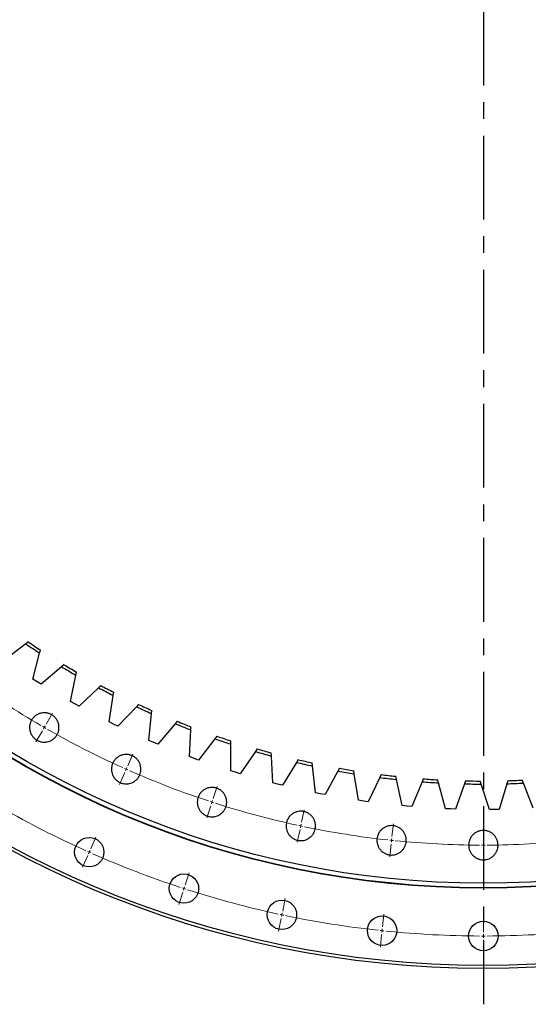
# Model space of a CAD drawing. Header units: millimetres. Extents: x -18 to 14774, y 15943 to 25639.
# Tile 2 of 20: x 2908 to 3583, y 17202 to 18507. Entities that reach past the tile are written whole.
import ezdxf

# ---------------------------------------------------------------- set-up
doc = ezdxf.new("R2010")
doc.units = ezdxf.units.MM
doc.header["$LTSCALE"] = 50
doc.linetypes.add('CENTER', pattern=[10.16, 6.35, -1.27, 1.27, -1.27])

msp = doc.modelspace()

# ---------------------------------------------------------------- linework, layer by layer
at = {"linetype": 'CENTER', "ltscale": 0.35}
msp.add_line((3523.2, 19953.7), (3523.2, 17201.5), dxfattribs=at)
at = {"color": 7, "linetype": 'Continuous', "lineweight": 25}
for p, q in [((2919.6, 17682.1), (2916.2, 17679.5)), ((2916.2, 17679.5), (2888.1, 17657.7)), ((2925.6, 17632.9), (2934.6, 17667.4)), ((2934.6, 17667.4), (2935.7, 17671.4)), ((2963.7, 17649.2), (2936.7, 17626)), ((2966.9, 17652), (2963.7, 17649.2)), ((2982.7, 17638), (2983.5, 17642.2)), ((2931.1, 17629.4), (2925.6, 17632.9)), ((2936.7, 17626), (2931.1, 17629.4)), ((2975.4, 17603.2), (2982.7, 17638)), ((3012.6, 17621.4), (2986.9, 17596.8)), ((3015.7, 17624.3), (3012.6, 17621.4)), ((3032.2, 17611.2), (3032.8, 17615.4)), ((2981.1, 17600), (2975.4, 17603.2)), ((3026.7, 17576.1), (3032.2, 17611.2)), ((2986.9, 17596.8), (2981.1, 17600)), ((3062.9, 17596.2), (3038.5, 17570.3)), ((3065.8, 17599.3), (3062.9, 17596.2)), ((3083, 17587.1), (3083.4, 17591.2)), ((3032.6, 17573.1), (3026.7, 17576.1)), ((3079.4, 17551.6), (3083, 17587.1)), ((3117.2, 17576.9), (3114.5, 17573.6)), ((3038.5, 17570.3), (3032.6, 17573.1)), ((3114.5, 17573.6), (3091.4, 17546.5)), ((3133.3, 17530), (3135, 17565.5)), ((3135, 17565.5), (3135.2, 17569.7)), ((3085.4, 17549), (3079.4, 17551.6)), ((3167.1, 17553.8), (3145.5, 17525.5)), ((3169.7, 17557.1), (3167.1, 17553.8)), ((3188, 17546.7), (3188, 17551)), ((3091.4, 17546.5), (3085.4, 17549)), ((3188.2, 17511.1), (3188, 17546.7)), ((3223.1, 17540.2), (3220.8, 17536.7)), ((3139.4, 17527.7), (3133.3, 17530)), ((3145.5, 17525.5), (3139.4, 17527.7)), ((3220.8, 17536.7), (3200.7, 17507.3)), ((3242, 17530.7), (3241.8, 17534.9)), ((3244, 17495.2), (3242, 17530.7)), ((3277.4, 17526), (3275.2, 17522.4)), ((3194.4, 17509.2), (3188.2, 17511.1)), ((3275.2, 17522.4), (3256.6, 17492)), ((3296.7, 17517.6), (3296.3, 17521.7)), ((3300.5, 17482.2), (3296.7, 17517.6)), ((3330.3, 17510.9), (3313.4, 17479.6)), ((3332.3, 17514.6), (3330.3, 17510.9)), ((3352, 17507.2), (3351.4, 17511.4)), ((3200.7, 17507.3), (3194.4, 17509.2)), ((3357.7, 17472.1), (3352, 17507.2)), ((3385.9, 17502.4), (3370.6, 17470.2)), ((3387.7, 17506.2), (3385.9, 17502.4)), ((3407.8, 17499.8), (3406.9, 17503.9)), ((3415.3, 17465), (3407.8, 17499.8)), ((3443.5, 17500.6), (3441.9, 17496.7)), ((3463.9, 17495.2), (3462.8, 17499.3)), ((3499.6, 17497.9), (3498.1, 17493.9)), ((3520.2, 17493.6), (3518.9, 17497.6)), ((3555.6, 17498.1), (3554.4, 17494.1)), ((3576.5, 17494.9), (3574.9, 17498.9)), ((3250.3, 17493.5), (3244, 17495.2)), ((3256.6, 17492), (3250.3, 17493.5)), ((3441.9, 17496.7), (3428.3, 17463.8)), ((3473.2, 17460.9), (3463.9, 17495.2)), ((3498.1, 17493.9), (3486.2, 17460.4)), ((3531.2, 17459.8), (3520.2, 17493.6)), ((3554.4, 17494.1), (3544.3, 17459.9)), ((3589.2, 17461.7), (3576.5, 17494.9)), ((3306.9, 17480.8), (3300.5, 17482.2)), ((3313.4, 17479.6), (3306.9, 17480.8)), ((3364.1, 17471.1), (3357.7, 17472.1)), ((3370.6, 17470.2), (3364.1, 17471.1)), ((3421.8, 17464.3), (3415.3, 17465)), ((3428.3, 17463.8), (3421.8, 17464.3)), ((3479.7, 17460.6), (3473.2, 17460.9)), ((3486.2, 17460.4), (3479.7, 17460.6)), ((3537.8, 17459.8), (3531.2, 17459.8)), ((3544.3, 17459.9), (3537.8, 17459.8))]:
    msp.add_line(p, q, dxfattribs=at)
at = {"color": 0, "linetype": 'Continuous', "lineweight": 18}
for p, q in [((2943.2, 17573), (2951.7, 17587.8)), ((2938.2, 17564.4), (2929.7, 17549.6)), ((2940.7, 17568.7), (2939.5, 17566.5)), ((2940.7, 17568.7), (2942, 17570.9)), ((3051.4, 17517.9), (3058.3, 17533.4)), ((3049.4, 17513.3), (3048.4, 17511.1)), ((3049.4, 17513.3), (3050.4, 17515.6)), ((3047.4, 17508.8), (3040.4, 17493.2)), ((3164.8, 17474.4), (3170, 17490.6)), ((3163.2, 17469.6), (3164, 17472)), ((3161.7, 17464.9), (3156.4, 17448.7)), ((3163.2, 17469.6), (3162.5, 17467.3)), ((3282.1, 17443), (3285.6, 17459.6)), ((3280, 17433.2), (3276.4, 17416.6)), ((3281, 17438.1), (3280.5, 17435.6)), ((3281, 17438.1), (3281.5, 17440.5)), ((3402, 17424), (3403.8, 17440.9)), ((3523.2, 17417.6), (3523.2, 17434.6)), ((3002.4, 17407.8), (3009.3, 17423.4)), ((3401.5, 17419), (3401.7, 17421.5)), ((3400.9, 17414), (3399.2, 17397.1)), ((3401.5, 17419), (3401.2, 17416.5)), ((3523.2, 17412.6), (3523.2, 17415.1)), ((3523.2, 17412.6), (3523.2, 17410.1)), ((3523.2, 17407.6), (3523.2, 17390.6)), ((2998.3, 17398.7), (2991.4, 17383.2)), ((3000.4, 17403.3), (2999.4, 17401)), ((3000.4, 17403.3), (3001.4, 17405.5)), ((3127.5, 17359.8), (3132.8, 17376)), ((3126, 17355), (3125.2, 17352.7)), ((3126, 17355), (3126.8, 17357.4)), ((3124.5, 17350.3), (3119.2, 17334.1)), ((3257, 17325.1), (3260.5, 17341.7)), ((3254.9, 17315.3), (3251.4, 17298.7)), ((3256, 17320.2), (3255.4, 17317.8)), ((3256, 17320.2), (3256.5, 17322.7)), ((3389.4, 17304.1), (3391.2, 17321)), ((3523.2, 17297.1), (3523.2, 17314.1)), ((3388.3, 17294.2), (3386.6, 17277.3)), ((3388.9, 17299.2), (3388.6, 17296.7)), ((3388.9, 17299.2), (3389.1, 17301.7)), ((3523.2, 17292.1), (3523.2, 17294.6)), ((3523.2, 17292.1), (3523.2, 17289.6)), ((3523.2, 17287.1), (3523.2, 17270.1))]:
    msp.add_line(p, q, dxfattribs=at)
at = {"color": 7, "linetype": 'Continuous', "lineweight": 25}
for centre, radius in [((3523.2, 18577.6), 1328.5), ((3523.2, 18577.6), 1324.5), ((3523.2, 18577.6), 1222), ((3523.2, 18577.6), 1221.5), ((3523.2, 18577.6), 1215.5), ((3000.4, 17403.3), 19.5), ((3126, 17355), 19.5), ((3256, 17320.2), 19.5), ((3388.9, 17299.2), 19.5), ((3523.2, 17292.1), 19.5)]:
    msp.add_circle(centre, radius, dxfattribs=at)
for radius, start, end in [(1080, 236.0161, 237.0417), (1084, 235.9463, 237.1115), (1084, 238.9215, 240.0867), (1080, 238.9913, 240.0169), (1084, 241.8967, 243.0619), (1080, 241.9665, 242.9921), (1084, 244.8719, 246.0372), (1080, 244.9417, 245.9674), (1080, 247.9169, 248.9426), (1084, 247.8471, 249.0124), (1084, 250.8223, 251.9876), (1080, 250.8922, 251.9178), (1080, 253.8674, 254.893), (1084, 253.7976, 254.9628), (1080, 256.8426, 257.8682), (1084, 256.7728, 257.938), (1084, 259.748, 260.9132), (1080, 259.8178, 260.8434), (1084, 262.7232, 263.8884), (1080, 262.793, 263.8186), (1080, 265.7682, 266.7938), (1080, 268.7434, 269.769), (1080, 271.7186, 272.7442), (1084, 265.6984, 266.8636), (1084, 268.6736, 269.8388), (1084, 271.6488, 272.814)]:
    msp.add_arc((3523.2, 18577.6), radius, start, end, dxfattribs=at)
at = {"color": 0, "linetype": 'Continuous', "lineweight": 18}
for radius, start, end in [(1165, 234.2459, 239.7541), (1165, 239.877, 240), (1165, 240, 240.123), (1165, 240.2459, 245.7541), (1165, 245.877, 246), (1165, 246, 246.123), (1165, 246.2459, 251.7541), (1285.5, 240.2229, 245.7771), (1165, 251.877, 252), (1165, 252, 252.123), (1165, 252.2459, 257.7541), (1165, 257.877, 258), (1165, 258, 258.123), (1165, 258.2459, 263.7541), (1165, 263.877, 264), (1165, 264, 264.123), (1165, 264.2459, 269.7541), (1165, 269.877, 270), (1165, 270, 270.123), (1165, 270.2459, 275.7541), (1285.5, 245.8886, 246), (1285.5, 246, 246.1114), (1285.5, 246.2229, 251.7771), (1285.5, 251.8886, 252), (1285.5, 252, 252.1114), (1285.5, 252.2229, 257.7771), (1285.5, 257.8886, 258), (1285.5, 258, 258.1114), (1285.5, 258.2229, 263.7771), (1285.5, 263.8886, 264), (1285.5, 264, 264.1114), (1285.5, 264.2229, 269.7771), (1285.5, 269.8886, 270), (1285.5, 270, 270.1114), (1285.5, 270.2229, 275.7771)]:
    msp.add_arc((3523.2, 18577.6), radius, start, end, dxfattribs=at)
at = {"color": 7, "linetype": 'Continuous', "lineweight": 25}
for points, knots in [([(2927, 17554.9), (2926, 17555.8), (2925.2, 17556.8), (2924.2, 17558.4), (2923.8, 17558.9), (2923.2, 17560.1), (2923, 17560.7), (2922.2, 17562.4), (2921.9, 17563.6), (2921.5, 17565.5), (2921.4, 17566.2), (2921.3, 17567.4), (2921.2, 17568.1), (2921.2, 17570), (2921.4, 17571.2), (2921.7, 17573.1), (2921.9, 17573.8), (2922.3, 17575), (2922.7, 17576.2), (2923.2, 17577.3), (2923.7, 17578.2), (2923.8, 17578.4), (2924.2, 17579), (2924.3, 17579.3), (2925.2, 17580.6), (2926, 17581.6), (2927.4, 17582.9), (2927.9, 17583.4), (2928.9, 17584.2), (2929.4, 17584.6), (2931, 17585.6), (2932.1, 17586.2), (2933.9, 17587), (2934.5, 17587.2), (2935.7, 17587.5), (2936.3, 17587.7), (2938.2, 17588.1), (2939.4, 17588.2), (2941.4, 17588.2), (2942, 17588.2), (2943.3, 17588), (2943.9, 17588), (2945.2, 17587.7), (2945.8, 17587.6), (2947, 17587.2), (2947.6, 17587), (2949.4, 17586.2), (2950.5, 17585.6), (2952.1, 17584.6), (2952.6, 17584.2), (2953.6, 17583.4), (2954.1, 17582.9), (2955.4, 17581.6), (2956.2, 17580.6), (2957.3, 17579), (2957.6, 17578.5), (2958.2, 17577.3), (2958.8, 17576.2), (2959.2, 17575), (2959.6, 17573.8), (2959.7, 17573.1), (2960.1, 17571.3), (2960.2, 17570), (2960.2, 17568.1), (2960.2, 17567.4), (2960.1, 17566.5), (2960.1, 17566.2), (2960, 17565.5), (2959.9, 17565.2), (2959.6, 17563.7), (2959.3, 17562.4), (2958.5, 17560.7), (2958.2, 17560.1), (2957.6, 17559), (2957.3, 17558.4), (2956.3, 17556.8), (2955.5, 17555.8), (2954.1, 17554.5), (2953.6, 17554), (2952.6, 17553.2), (2952.1, 17552.9), (2951.1, 17552.1), (2950.5, 17551.8), (2949.4, 17551.2), (2948.8, 17550.9), (2947, 17550.2), (2945.8, 17549.8), (2943.9, 17549.5), (2943.3, 17549.4), (2942, 17549.2), (2941.4, 17549.2), (2939.5, 17549.2), (2938.2, 17549.3), (2936.3, 17549.7), (2935.7, 17549.9), (2934.5, 17550.2), (2933.9, 17550.4), (2932.7, 17550.9), (2932.1, 17551.2), (2931, 17551.8), (2930.5, 17552.1), (2928.9, 17553.2), (2927.9, 17554), (2927, 17554.9)], [0, 0, 0, 0, 0.03125, 0.03125, 0.046875, 0.046875, 0.0625, 0.0625, 0.09375, 0.09375, 0.109375, 0.109375, 0.125, 0.125, 0.15625, 0.15625, 0.171875, 0.171875, 0.1875, 0.203125, 0.203125, 0.210938, 0.210938, 0.21875, 0.21875, 0.25, 0.25, 0.265625, 0.265625, 0.28125, 0.28125, 0.3125, 0.3125, 0.328125, 0.328125, 0.34375, 0.34375, 0.375, 0.375, 0.390625, 0.390625, 0.40625, 0.40625, 0.421875, 0.421875, 0.4375, 0.4375, 0.46875, 0.46875, 0.484375, 0.484375, 0.5, 0.5, 0.53125, 0.53125, 0.546875, 0.546875, 0.5625, 0.578125, 0.578125, 0.59375, 0.59375, 0.625, 0.625, 0.640625, 0.640625, 0.648438, 0.648438, 0.65625, 0.65625, 0.6875, 0.6875, 0.703125, 0.703125, 0.71875, 0.71875, 0.75, 0.75, 0.765625, 0.765625, 0.78125, 0.78125, 0.796875, 0.796875, 0.8125, 0.8125, 0.84375, 0.84375, 0.859375, 0.859375, 0.875, 0.875, 0.90625, 0.90625, 0.921875, 0.921875, 0.9375, 0.9375, 0.953125, 0.953125, 0.96875, 0.96875, 1, 1, 1, 1]), ([(3035.6, 17499.6), (3034.7, 17500.5), (3033.9, 17501.4), (3032.8, 17503), (3032.5, 17503.6), (3031.9, 17504.7), (3031.6, 17505.3), (3030.9, 17507.1), (3030.5, 17508.3), (3030.1, 17510.2), (3030, 17510.8), (3029.9, 17512.1), (3029.9, 17512.7), (3029.9, 17514.6), (3030, 17515.9), (3030.4, 17517.8), (3030.5, 17518.4), (3030.9, 17519.6), (3031.3, 17520.8), (3031.9, 17522), (3032.3, 17522.8), (3032.5, 17523.1), (3032.8, 17523.6), (3033, 17523.9), (3033.9, 17525.2), (3034.7, 17526.2), (3036, 17527.6), (3036.5, 17528), (3037.5, 17528.8), (3038, 17529.2), (3039.6, 17530.3), (3040.7, 17530.9), (3042.5, 17531.6), (3043.1, 17531.8), (3044.3, 17532.2), (3045, 17532.3), (3046.8, 17532.7), (3048.1, 17532.8), (3050, 17532.8), (3050.7, 17532.8), (3051.9, 17532.7), (3052.6, 17532.6), (3053.8, 17532.3), (3054.4, 17532.2), (3055.6, 17531.8), (3056.3, 17531.6), (3058, 17530.9), (3059.2, 17530.3), (3060.7, 17529.2), (3061.3, 17528.8), (3062.3, 17528), (3062.7, 17527.6), (3064.1, 17526.2), (3064.9, 17525.3), (3066, 17523.7), (3066.3, 17523.1), (3066.9, 17522), (3067.4, 17520.8), (3067.9, 17519.6), (3068.2, 17518.4), (3068.4, 17517.8), (3068.8, 17515.9), (3068.9, 17514.6), (3068.9, 17512.7), (3068.9, 17512.1), (3068.8, 17511.1), (3068.7, 17510.8), (3068.6, 17510.2), (3068.6, 17509.9), (3068.3, 17508.3), (3067.9, 17507.1), (3067.2, 17505.3), (3066.9, 17504.7), (3066.3, 17503.6), (3066, 17503), (3064.9, 17501.5), (3064.1, 17500.5), (3062.7, 17499.1), (3062.3, 17498.7), (3061.3, 17497.9), (3060.8, 17497.5), (3059.7, 17496.8), (3059.2, 17496.5), (3058, 17495.9), (3057.5, 17495.6), (3055.7, 17494.8), (3054.5, 17494.5), (3052.6, 17494.1), (3052, 17494), (3050.7, 17493.9), (3050, 17493.8), (3048.1, 17493.8), (3046.9, 17494), (3045, 17494.3), (3044.4, 17494.5), (3043.1, 17494.9), (3042.5, 17495.1), (3041.4, 17495.6), (3040.8, 17495.8), (3039.7, 17496.4), (3039.1, 17496.8), (3037.5, 17497.8), (3036.5, 17498.6), (3035.6, 17499.6)], [0, 0, 0, 0, 0.03125, 0.03125, 0.046875, 0.046875, 0.0625, 0.0625, 0.09375, 0.09375, 0.109375, 0.109375, 0.125, 0.125, 0.15625, 0.15625, 0.171875, 0.171875, 0.1875, 0.203125, 0.203125, 0.210938, 0.210938, 0.21875, 0.21875, 0.25, 0.25, 0.265625, 0.265625, 0.28125, 0.28125, 0.3125, 0.3125, 0.328125, 0.328125, 0.34375, 0.34375, 0.375, 0.375, 0.390625, 0.390625, 0.40625, 0.40625, 0.421875, 0.421875, 0.4375, 0.4375, 0.46875, 0.46875, 0.484375, 0.484375, 0.5, 0.5, 0.53125, 0.53125, 0.546875, 0.546875, 0.5625, 0.578125, 0.578125, 0.59375, 0.59375, 0.625, 0.625, 0.640625, 0.640625, 0.648438, 0.648438, 0.65625, 0.65625, 0.6875, 0.6875, 0.703125, 0.703125, 0.71875, 0.71875, 0.75, 0.75, 0.765625, 0.765625, 0.78125, 0.78125, 0.796875, 0.796875, 0.8125, 0.8125, 0.84375, 0.84375, 0.859375, 0.859375, 0.875, 0.875, 0.90625, 0.90625, 0.921875, 0.921875, 0.9375, 0.9375, 0.953125, 0.953125, 0.96875, 0.96875, 1, 1, 1, 1]), ([(3149.4, 17455.9), (3148.5, 17456.8), (3147.7, 17457.7), (3146.7, 17459.3), (3146.3, 17459.9), (3145.7, 17461), (3145.5, 17461.6), (3144.7, 17463.4), (3144.4, 17464.6), (3144, 17466.5), (3143.9, 17467.1), (3143.8, 17468.4), (3143.7, 17469), (3143.7, 17470.9), (3143.9, 17472.2), (3144.2, 17474.1), (3144.4, 17474.7), (3144.8, 17475.9), (3145.2, 17477.1), (3145.7, 17478.3), (3146.2, 17479.1), (3146.3, 17479.4), (3146.7, 17479.9), (3146.8, 17480.2), (3147.7, 17481.5), (3148.5, 17482.5), (3149.9, 17483.9), (3150.4, 17484.3), (3151.4, 17485.1), (3151.9, 17485.5), (3153.5, 17486.6), (3154.6, 17487.2), (3156.4, 17487.9), (3157, 17488.1), (3158.2, 17488.5), (3158.8, 17488.6), (3160.7, 17489), (3161.9, 17489.1), (3163.9, 17489.1), (3164.5, 17489.1), (3165.8, 17489), (3166.4, 17488.9), (3167.7, 17488.6), (3168.3, 17488.5), (3169.5, 17488.1), (3170.1, 17487.9), (3171.9, 17487.2), (3173, 17486.6), (3174.6, 17485.5), (3175.1, 17485.1), (3176.1, 17484.3), (3176.6, 17483.9), (3177.9, 17482.5), (3178.7, 17481.6), (3179.8, 17480), (3180.1, 17479.4), (3180.7, 17478.3), (3181.3, 17477.1), (3181.7, 17475.9), (3182.1, 17474.7), (3182.2, 17474.1), (3182.6, 17472.2), (3182.7, 17470.9), (3182.7, 17469), (3182.7, 17468.4), (3182.6, 17467.4), (3182.6, 17467.1), (3182.5, 17466.5), (3182.4, 17466.2), (3182.1, 17464.6), (3181.7, 17463.4), (3181, 17461.6), (3180.7, 17461), (3180.1, 17459.9), (3179.8, 17459.3), (3178.8, 17457.8), (3177.9, 17456.8), (3176.6, 17455.4), (3176.1, 17455), (3175.1, 17454.2), (3174.6, 17453.8), (3173.6, 17453.1), (3173, 17452.8), (3171.9, 17452.2), (3171.3, 17451.9), (3169.5, 17451.1), (3168.3, 17450.8), (3166.4, 17450.4), (3165.8, 17450.3), (3164.5, 17450.2), (3163.9, 17450.1), (3162, 17450.1), (3160.7, 17450.3), (3158.8, 17450.6), (3158.2, 17450.8), (3157, 17451.2), (3156.4, 17451.4), (3155.2, 17451.9), (3154.6, 17452.1), (3153.5, 17452.7), (3153, 17453.1), (3151.3, 17454.1), (3150.4, 17454.9), (3149.4, 17455.9)], [0, 0, 0, 0, 0.03125, 0.03125, 0.046875, 0.046875, 0.0625, 0.0625, 0.09375, 0.09375, 0.109375, 0.109375, 0.125, 0.125, 0.15625, 0.15625, 0.171875, 0.171875, 0.1875, 0.203125, 0.203125, 0.210938, 0.210938, 0.21875, 0.21875, 0.25, 0.25, 0.265625, 0.265625, 0.28125, 0.28125, 0.3125, 0.3125, 0.328125, 0.328125, 0.34375, 0.34375, 0.375, 0.375, 0.390625, 0.390625, 0.40625, 0.40625, 0.421875, 0.421875, 0.4375, 0.4375, 0.46875, 0.46875, 0.484375, 0.484375, 0.5, 0.5, 0.53125, 0.53125, 0.546875, 0.546875, 0.5625, 0.578125, 0.578125, 0.59375, 0.59375, 0.625, 0.625, 0.640625, 0.640625, 0.648438, 0.648438, 0.65625, 0.65625, 0.6875, 0.6875, 0.703125, 0.703125, 0.71875, 0.71875, 0.75, 0.75, 0.765625, 0.765625, 0.78125, 0.78125, 0.796875, 0.796875, 0.8125, 0.8125, 0.84375, 0.84375, 0.859375, 0.859375, 0.875, 0.875, 0.90625, 0.90625, 0.921875, 0.921875, 0.9375, 0.9375, 0.953125, 0.953125, 0.96875, 0.96875, 1, 1, 1, 1]), ([(3267.2, 17424.3), (3266.3, 17425.2), (3265.5, 17426.2), (3264.5, 17427.8), (3264.1, 17428.3), (3263.5, 17429.4), (3263.2, 17430), (3262.5, 17431.8), (3262.1, 17433), (3261.8, 17434.9), (3261.7, 17435.5), (3261.6, 17436.8), (3261.5, 17437.4), (3261.5, 17439.4), (3261.6, 17440.6), (3262, 17442.5), (3262.2, 17443.1), (3262.5, 17444.4), (3263, 17445.6), (3263.5, 17446.7), (3264, 17447.5), (3264.1, 17447.8), (3264.5, 17448.4), (3264.6, 17448.6), (3265.5, 17450), (3266.3, 17451), (3267.7, 17452.3), (3268.1, 17452.7), (3269.1, 17453.6), (3269.7, 17453.9), (3271.2, 17455), (3272.4, 17455.6), (3274.1, 17456.3), (3274.7, 17456.6), (3276, 17456.9), (3276.6, 17457.1), (3278.5, 17457.5), (3279.7, 17457.6), (3281.7, 17457.6), (3282.3, 17457.5), (3283.6, 17457.4), (3284.2, 17457.3), (3285.4, 17457.1), (3286.1, 17456.9), (3287.3, 17456.6), (3287.9, 17456.3), (3289.7, 17455.6), (3290.8, 17455), (3292.4, 17453.9), (3292.9, 17453.6), (3293.9, 17452.8), (3294.4, 17452.3), (3295.7, 17451), (3296.5, 17450), (3297.6, 17448.4), (3297.9, 17447.8), (3298.5, 17446.7), (3299.1, 17445.6), (3299.5, 17444.4), (3299.9, 17443.1), (3300, 17442.5), (3300.4, 17440.6), (3300.5, 17439.4), (3300.5, 17437.5), (3300.5, 17436.8), (3300.4, 17435.9), (3300.4, 17435.5), (3300.3, 17434.9), (3300.2, 17434.6), (3299.9, 17433), (3299.5, 17431.8), (3298.8, 17430), (3298.5, 17429.5), (3297.9, 17428.3), (3297.6, 17427.8), (3296.5, 17426.2), (3295.7, 17425.2), (3294.4, 17423.9), (3293.9, 17423.4), (3292.9, 17422.6), (3292.4, 17422.2), (3291.3, 17421.5), (3290.8, 17421.2), (3289.7, 17420.6), (3289.1, 17420.3), (3287.3, 17419.6), (3286.1, 17419.2), (3284.2, 17418.8), (3283.6, 17418.7), (3282.3, 17418.6), (3281.7, 17418.6), (3279.8, 17418.6), (3278.5, 17418.7), (3276.6, 17419.1), (3276, 17419.2), (3274.8, 17419.6), (3274.2, 17419.8), (3273, 17420.3), (3272.4, 17420.6), (3271.3, 17421.2), (3270.7, 17421.5), (3269.1, 17422.6), (3268.1, 17423.4), (3267.2, 17424.3)], [0, 0, 0, 0, 0.03125, 0.03125, 0.046875, 0.046875, 0.0625, 0.0625, 0.09375, 0.09375, 0.109375, 0.109375, 0.125, 0.125, 0.15625, 0.15625, 0.171875, 0.171875, 0.1875, 0.203125, 0.203125, 0.210937, 0.210937, 0.21875, 0.21875, 0.25, 0.25, 0.265625, 0.265625, 0.28125, 0.28125, 0.3125, 0.3125, 0.328125, 0.328125, 0.34375, 0.34375, 0.375, 0.375, 0.390625, 0.390625, 0.40625, 0.40625, 0.421875, 0.421875, 0.4375, 0.4375, 0.46875, 0.46875, 0.484375, 0.484375, 0.5, 0.5, 0.53125, 0.53125, 0.546875, 0.546875, 0.5625, 0.578125, 0.578125, 0.59375, 0.59375, 0.625, 0.625, 0.640625, 0.640625, 0.648437, 0.648437, 0.65625, 0.65625, 0.6875, 0.6875, 0.703125, 0.703125, 0.71875, 0.71875, 0.75, 0.75, 0.765625, 0.765625, 0.78125, 0.78125, 0.796875, 0.796875, 0.8125, 0.8125, 0.84375, 0.84375, 0.859375, 0.859375, 0.875, 0.875, 0.90625, 0.90625, 0.921875, 0.921875, 0.9375, 0.9375, 0.953125, 0.953125, 0.96875, 0.96875, 1, 1, 1, 1]), ([(3387.7, 17405.2), (3386.8, 17406.1), (3386, 17407.1), (3384.9, 17408.7), (3384.6, 17409.2), (3384, 17410.4), (3383.7, 17411), (3383, 17412.7), (3382.6, 17413.9), (3382.2, 17415.8), (3382.1, 17416.5), (3382, 17417.7), (3382, 17418.4), (3382, 17420.3), (3382.1, 17421.5), (3382.5, 17423.4), (3382.6, 17424.1), (3383, 17425.3), (3383.4, 17426.5), (3384, 17427.6), (3384.4, 17428.5), (3384.6, 17428.7), (3384.9, 17429.3), (3385.1, 17429.6), (3386, 17430.9), (3386.8, 17431.9), (3388.1, 17433.2), (3388.6, 17433.7), (3389.6, 17434.5), (3390.1, 17434.9), (3391.7, 17435.9), (3392.8, 17436.5), (3394.6, 17437.3), (3395.2, 17437.5), (3396.4, 17437.8), (3397, 17438), (3398.9, 17438.4), (3400.2, 17438.5), (3402.1, 17438.5), (3402.7, 17438.5), (3404, 17438.3), (3404.6, 17438.3), (3405.9, 17438), (3406.5, 17437.9), (3407.7, 17437.5), (3408.3, 17437.3), (3410.1, 17436.5), (3411.2, 17435.9), (3412.8, 17434.9), (3413.3, 17434.5), (3414.3, 17433.7), (3414.8, 17433.2), (3416.1, 17431.9), (3417, 17430.9), (3418, 17429.3), (3418.4, 17428.8), (3419, 17427.6), (3419.5, 17426.5), (3419.9, 17425.3), (3420.3, 17424.1), (3420.5, 17423.4), (3420.8, 17421.6), (3421, 17420.3), (3421, 17418.4), (3420.9, 17417.7), (3420.8, 17416.8), (3420.8, 17416.5), (3420.7, 17415.8), (3420.7, 17415.5), (3420.3, 17414), (3420, 17412.7), (3419.2, 17411), (3419, 17410.4), (3418.4, 17409.3), (3418, 17408.7), (3417, 17407.1), (3416.2, 17406.1), (3414.8, 17404.8), (3414.3, 17404.3), (3413.4, 17403.5), (3412.8, 17403.2), (3411.8, 17402.4), (3411.2, 17402.1), (3410.1, 17401.5), (3409.5, 17401.2), (3407.8, 17400.5), (3406.5, 17400.1), (3404.7, 17399.8), (3404, 17399.7), (3402.8, 17399.5), (3402.1, 17399.5), (3400.2, 17399.5), (3398.9, 17399.6), (3397.1, 17400), (3396.4, 17400.2), (3395.2, 17400.5), (3394.6, 17400.7), (3393.4, 17401.2), (3392.9, 17401.5), (3391.7, 17402.1), (3391.2, 17402.4), (3389.6, 17403.5), (3388.6, 17404.3), (3387.7, 17405.2)], [0, 0, 0, 0, 0.03125, 0.03125, 0.046875, 0.046875, 0.0625, 0.0625, 0.09375, 0.09375, 0.109375, 0.109375, 0.125, 0.125, 0.15625, 0.15625, 0.171875, 0.171875, 0.1875, 0.203125, 0.203125, 0.210937, 0.210937, 0.21875, 0.21875, 0.25, 0.25, 0.265625, 0.265625, 0.28125, 0.28125, 0.3125, 0.3125, 0.328125, 0.328125, 0.34375, 0.34375, 0.375, 0.375, 0.390625, 0.390625, 0.40625, 0.40625, 0.421875, 0.421875, 0.4375, 0.4375, 0.46875, 0.46875, 0.484375, 0.484375, 0.5, 0.5, 0.53125, 0.53125, 0.546875, 0.546875, 0.5625, 0.578125, 0.578125, 0.59375, 0.59375, 0.625, 0.625, 0.640625, 0.640625, 0.648437, 0.648437, 0.65625, 0.65625, 0.6875, 0.6875, 0.703125, 0.703125, 0.71875, 0.71875, 0.75, 0.75, 0.765625, 0.765625, 0.78125, 0.78125, 0.796875, 0.796875, 0.8125, 0.8125, 0.84375, 0.84375, 0.859375, 0.859375, 0.875, 0.875, 0.90625, 0.90625, 0.921875, 0.921875, 0.9375, 0.9375, 0.953125, 0.953125, 0.96875, 0.96875, 1, 1, 1, 1]), ([(3509.5, 17398.8), (3508.5, 17399.7), (3507.7, 17400.7), (3506.7, 17402.3), (3506.3, 17402.9), (3505.7, 17404), (3505.5, 17404.6), (3504.7, 17406.3), (3504.4, 17407.6), (3504, 17409.4), (3503.9, 17410.1), (3503.8, 17411.3), (3503.7, 17412), (3503.7, 17413.9), (3503.9, 17415.2), (3504.2, 17417), (3504.4, 17417.7), (3504.8, 17418.9), (3505.2, 17420.1), (3505.7, 17421.2), (3506.2, 17422.1), (3506.3, 17422.4), (3506.7, 17422.9), (3506.8, 17423.2), (3507.7, 17424.5), (3508.5, 17425.5), (3509.9, 17426.9), (3510.4, 17427.3), (3511.4, 17428.1), (3511.9, 17428.5), (3513.5, 17429.5), (3514.6, 17430.1), (3516.4, 17430.9), (3517, 17431.1), (3518.2, 17431.5), (3518.8, 17431.6), (3520.7, 17432), (3521.9, 17432.1), (3523.9, 17432.1), (3524.5, 17432.1), (3525.8, 17432), (3526.4, 17431.9), (3527.7, 17431.6), (3528.3, 17431.5), (3529.5, 17431.1), (3530.1, 17430.9), (3531.9, 17430.2), (3533, 17429.6), (3534.6, 17428.5), (3535.1, 17428.1), (3536.1, 17427.3), (3536.6, 17426.9), (3537.9, 17425.5), (3538.7, 17424.5), (3539.8, 17422.9), (3540.1, 17422.4), (3540.7, 17421.3), (3541.3, 17420.1), (3541.7, 17418.9), (3542.1, 17417.7), (3542.2, 17417.1), (3542.6, 17415.2), (3542.7, 17413.9), (3542.7, 17412), (3542.7, 17411.4), (3542.6, 17410.4), (3542.6, 17410.1), (3542.5, 17409.5), (3542.4, 17409.1), (3542.1, 17407.6), (3541.8, 17406.4), (3541, 17404.6), (3540.7, 17404), (3540.1, 17402.9), (3539.8, 17402.3), (3538.8, 17400.7), (3538, 17399.8), (3536.6, 17398.4), (3536.1, 17398), (3535.1, 17397.2), (3534.6, 17396.8), (3533.6, 17396.1), (3533, 17395.7), (3531.9, 17395.1), (3531.3, 17394.9), (3529.5, 17394.1), (3528.3, 17393.8), (3526.4, 17393.4), (3525.8, 17393.3), (3524.5, 17393.2), (3523.9, 17393.1), (3522, 17393.1), (3520.7, 17393.2), (3518.8, 17393.6), (3518.2, 17393.8), (3517, 17394.1), (3516.4, 17394.4), (3515.2, 17394.8), (3514.6, 17395.1), (3513.5, 17395.7), (3513, 17396), (3511.4, 17397.1), (3510.4, 17397.9), (3509.5, 17398.8)], [0, 0, 0, 0, 0.03125, 0.03125, 0.046875, 0.046875, 0.0625, 0.0625, 0.09375, 0.09375, 0.109375, 0.109375, 0.125, 0.125, 0.15625, 0.15625, 0.171875, 0.171875, 0.1875, 0.203125, 0.203125, 0.210938, 0.210938, 0.21875, 0.21875, 0.25, 0.25, 0.265625, 0.265625, 0.28125, 0.28125, 0.3125, 0.3125, 0.328125, 0.328125, 0.34375, 0.34375, 0.375, 0.375, 0.390625, 0.390625, 0.40625, 0.40625, 0.421875, 0.421875, 0.4375, 0.4375, 0.46875, 0.46875, 0.484375, 0.484375, 0.5, 0.5, 0.53125, 0.53125, 0.546875, 0.546875, 0.5625, 0.578125, 0.578125, 0.59375, 0.59375, 0.625, 0.625, 0.640625, 0.640625, 0.648438, 0.648438, 0.65625, 0.65625, 0.6875, 0.6875, 0.703125, 0.703125, 0.71875, 0.71875, 0.75, 0.75, 0.765625, 0.765625, 0.78125, 0.78125, 0.796875, 0.796875, 0.8125, 0.8125, 0.84375, 0.84375, 0.859375, 0.859375, 0.875, 0.875, 0.90625, 0.90625, 0.921875, 0.921875, 0.9375, 0.9375, 0.953125, 0.953125, 0.96875, 0.96875, 1, 1, 1, 1])]:
    msp.add_open_spline(points, degree=3, knots=knots, dxfattribs=at)

doc.saveas('drawing.dxf')
